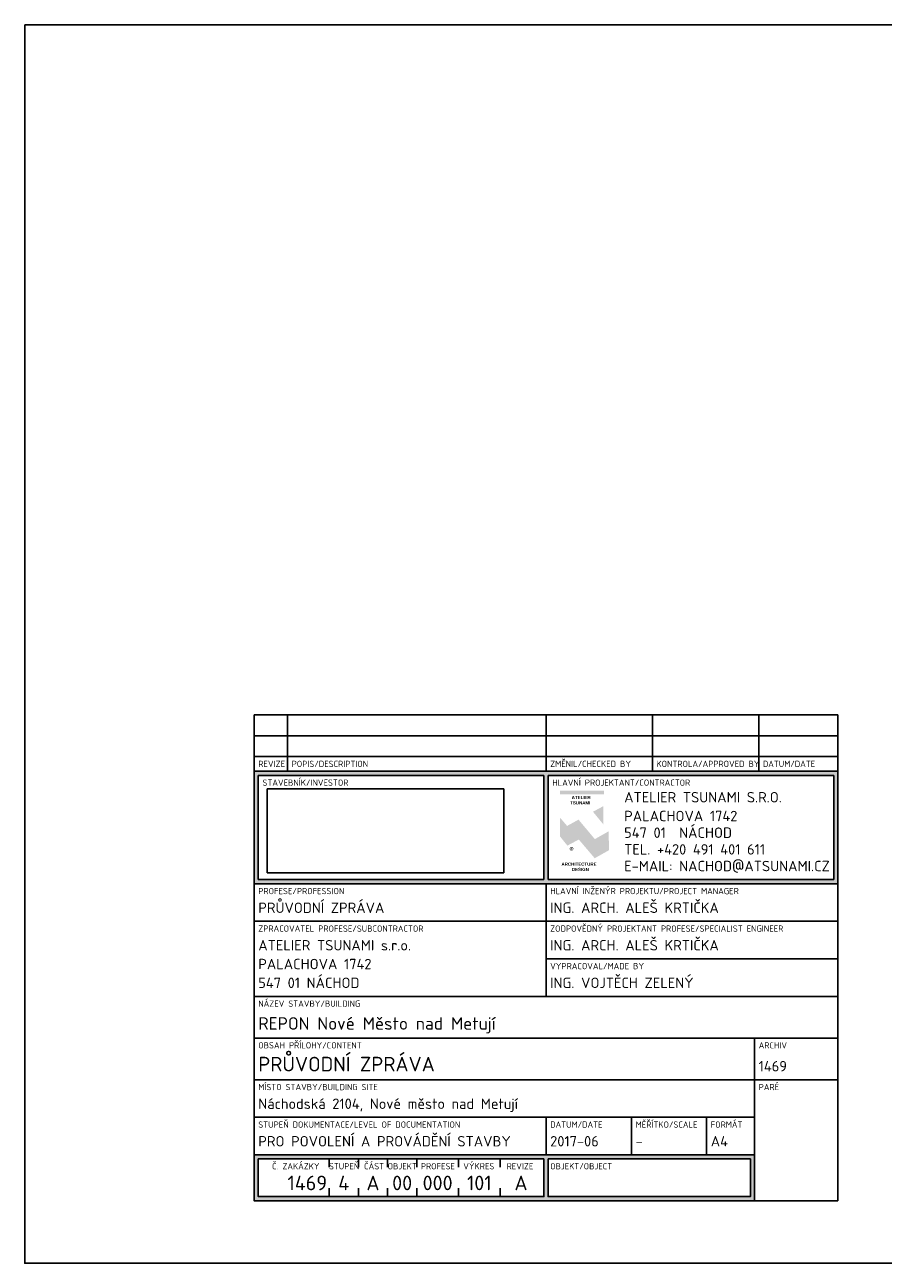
# Model space of a CAD drawing. Header units: metres. Extents: x -617984 to -616281, y -1028747 to -1028450.
# Tile 3 of 6: x -617121 to -616915, y -1028747 to -1028450. Entities that reach past the tile are written whole.
import ezdxf
from ezdxf.enums import TextEntityAlignment as Align

# ---------------------------------------------------------------- set-up
doc = ezdxf.new("R2010")
doc.units = ezdxf.units.M
doc.styles.add('ISOCPEUB_10', font='isocpeur.ttf')
doc.styles.add('ISOCPEUR_10', font='isocpeur.ttf')
doc.styles.get("Standard").update_dxf_attribs({"font": 'isocpeur.ttf'})
picture_1 = doc.add_image_def('image1.png', size_in_pixel=(282, 100))

# ---------------------------------------------------------------- blocks, each defined once
blk = doc.blocks.new('tabulka1')
h = blk.add_hatch(color=256)
h.paths.add_polyline_path([(-140, 76), (-140, 103), (0, 103), (0, 76)])
h.paths.add_polyline_path([(-139, 77), (-139, 102), (-70.5, 102), (-70.5, 77)], flags=16)
h.paths.add_polyline_path([(-69.5, 77), (-69.5, 102), (-1, 102), (-1, 77)], flags=16)
h = blk.add_hatch(color=256)
h.dxf.hatch_style = 1
h.paths.add_polyline_path([(-66.65, 98.32), (-56.1, 98.32), (-56.1, 97.45), (-66.65, 97.45)])
at = {"true_color": 0xaaaaaa}
h = blk.add_hatch(color=253, dxfattribs=at)
h.dxf.hatch_style = 1
edge = h.paths.add_edge_path()
edge.add_spline(control_points=[(-56.26, 94.61), (-56.26, 94.61), (-56.26, 90.24), (-56.26, 90.24), (-56.26, 90.24), (-56.26, 90.24), (-58.73, 93.27), (-58.73, 93.27), (-58.73, 93.27), (-58.73, 93.27), (-56.26, 94.61), (-56.26, 94.61)], knot_values=[0, 0, 0, 0, 0.333333, 0.333333, 0.333333, 0.5, 0.666667, 0.666667, 0.666667, 0.833333, 1, 1, 1, 1], degree=3, periodic=0)
h = blk.add_hatch(color=253, dxfattribs=at)
h.dxf.hatch_style = 1
edge = h.paths.add_edge_path()
edge.add_spline(control_points=[(-64.94, 89.87), (-64.94, 89.87), (-62.21, 91.38), (-62.21, 91.38), (-62.21, 91.38), (-62.21, 91.38), (-58.29, 86.71), (-58.29, 86.71), (-58.29, 86.71), (-58.29, 86.71), (-54.94, 88.6), (-54.94, 88.6), (-54.94, 88.6), (-54.94, 88.6), (-54.93, 84.03), (-54.93, 84.03), (-54.93, 84.03), (-54.93, 84.03), (-58.32, 82.12), (-58.32, 82.12), (-58.32, 82.12), (-58.32, 82.12), (-62.14, 86.61), (-62.14, 86.61), (-62.14, 86.61), (-62.14, 86.61), (-64.87, 85.15), (-64.87, 85.15), (-64.87, 85.15), (-64.87, 85.15), (-66.64, 87.34), (-66.64, 87.34), (-66.64, 87.34), (-66.64, 87.34), (-66.64, 91.85), (-66.64, 91.85), (-66.64, 91.85), (-66.64, 91.85), (-64.94, 89.87), (-64.94, 89.87)], knot_values=[0, 0, 0, 0, 0.1, 0.1, 0.1, 0.15, 0.2, 0.2, 0.2, 0.25, 0.3, 0.3, 0.3, 0.35, 0.4, 0.4, 0.4, 0.45, 0.5, 0.5, 0.5, 0.55, 0.6, 0.6, 0.6, 0.65, 0.7, 0.7, 0.7, 0.75, 0.8, 0.8, 0.8, 0.85, 0.9, 0.9, 0.9, 0.95, 1, 1, 1, 1], degree=3, periodic=0)
h = blk.add_hatch(color=256)
h.paths.add_polyline_path([(-69.5, 10), (-69.5, 1), (-21, 1), (-21, 10)], flags=16)
h.paths.add_polyline_path([(-70.5, 10), (-139, 10), (-139, 1), (-70.5, 1)], flags=16)
h.paths.add_polyline_path([(-140, 11), (-20, 11), (-20, 0), (-140, 0)])
for p, q in [((-140, 103), (-140, 116.5)), ((-140, 116.5), (0, 116.5)), ((-132, 103), (-132, 116.5)), ((-70, 103), (-70, 116.5)), ((-44.5, 103), (-44.5, 116.5)), ((-19, 116.5), (-19, 103)), ((0, 116.5), (0, 103)), ((-140, 111.5), (0, 111.5)), ((-140, 106.5), (0, 106.5)), ((-140, 103), (0, 103)), ((-140, 76), (-140, 103)), ((-139, 102), (-70.5, 102)), ((-139, 77), (-139, 102)), ((-70.5, 77), (-70.5, 102)), ((-69.5, 102), (-1, 102)), ((-69.5, 77), (-69.5, 102)), ((-1, 102), (-1, 77)), ((0, 103), (0, 76)), ((-140, 0), (-140, 76)), ((-140, 76), (0, 76)), ((-139, 77), (-70.5, 77)), ((-70, 76), (-70, 49)), ((-69.5, 77), (-1, 77)), ((0, 76), (0, 0)), ((0, 67), (-140, 67)), ((0, 58), (-70, 58)), ((0, 49), (-140, 49)), ((-140, 39), (0, 39)), ((-20, 29), (-20, 39)), ((-140, 29), (0, 29)), ((-20, 0), (-20, 29)), ((-20, 20), (-140, 20)), ((-70, 20), (-70, 11)), ((-49.5, 11), (-49.5, 20)), ((-31.5, 11), (-31.5, 20)), ((-20, 11), (-140, 11)), ((-122, 10), (-122, 8)), ((-115, 10), (-115, 8)), ((-108, 10), (-108, 8)), ((-101, 10), (-101, 8)), ((-91, 10), (-91, 8)), ((-81, 10), (-81, 8)), ((-20, 0), (-20, 11)), ((-122, 1), (-122, 3)), ((-115, 1), (-115, 3)), ((-108, 1), (-108, 3)), ((-101, 1), (-101, 3)), ((-91, 1), (-91, 3)), ((-81, 1), (-81, 3)), ((-140, 0), (0, 0))]:
    blk.add_line(p, q)
blk.add_lwpolyline([(-140, 11), (-20, 11), (-20, 0), (-140, 0)], close=True)
for points in [[(-70.5, 10), (-139, 10), (-139, 1), (-70.5, 1), (-70.5, 10)], [(-69.5, 10), (-69.5, 1), (-21, 1), (-21, 10), (-69.5, 10)]]:
    blk.add_lwpolyline(points)
at = {"style": 'ISOCPEUR_10'}
for s, height, p in [('REVIZE', 1.5, (-139, 104)), ('POPIS/DESCRIPTION', 1.5, (-131, 104)), ('ZMĚNIL/CHECKED BY', 1.5, (-69, 104)), ('KONTROLA/APPROVED BY', 1.5, (-43.5, 104)), ('DATUM/DATE', 1.5, (-18, 104)), ('STAVEBNÍK/INVESTOR', 1.5, (-138, 99.5)), ('HLAVNÍ PROJEKTANT/CONTRACTOR', 1.5, (-68.5, 99.5)), ('ATELIER TSUNAMI S.R.O.', 2.5, (-51.26, 95.5)), ('PALACHOVA 1742', 2.5, (-51.26, 91)), ('547 01  NÁCHOD', 2.5, (-51.26, 87)), ('TEL. +420 491 401 611', 2.5, (-51.26, 83)), ('E-MAIL: NACHOD@ATSUNAMI.CZ', 2.5, (-51.26, 79)), ('PROFESE/PROFESSION', 1.5, (-139, 73.5)), ('HLAVNÍ INŽENÝR PROJEKTU/PROJECT MANAGER', 1.5, (-69, 73.5)), ('ZPRACOVATEL PROFESE/SUBCONTRACTOR', 1.5, (-139, 64.5)), ('ZODPOVĚDNÝ PROJEKTANT PROFESE/SPECIALIST ENGINEER', 1.5, (-69, 64.5)), ('VYPRACOVAL/MADE BY', 1.5, (-69, 55.5)), ('NÁZEV STAVBY/BUILDING', 1.5, (-139, 46.5)), ('OBSAH PŘÍLOHY/CONTENT', 1.5, (-139, 36.5)), ('ARCHIV', 1.5, (-19, 36.5)), ('MÍSTO STAVBY/BUILDING SITE', 1.5, (-139, 26.5)), ('PARÉ', 1.5, (-19, 26.5)), ('STUPEŇ DOKUMENTACE/LEVEL OF DOCUMENTATION', 1.5, (-139, 17.5)), ('DATUM/DATE', 1.5, (-69, 17.5)), ('MĚŘÍTKO/SCALE', 1.5, (-48.5, 17.5)), ('FORMÁT', 1.5, (-30.5, 17.5)), ('OBJEKT/OBJECT', 1.5, (-69, 7.5))]:
    blk.add_text(s, height=height, dxfattribs=at).set_placement(p)
for s, p in [('Č. ZAKÁZKY', (-130, 7.5)), ('STUPEŇ', (-118.43, 7.5)), ('ČÁST', (-111.23, 7.5)), ('OBJEKT', (-104.48, 7.5)), ('PROFESE', (-95.93, 7.5)), ('VÝKRES', (-86.12, 7.5)), ('REVIZE', (-76.25, 7.5))]:
    blk.add_text(s, height=1.5, dxfattribs=at).set_placement(p, align=Align.CENTER)
for s, width, gutter_width, heights, insert, char_height, attachment_point in [('\\pi2.6834;{\\fSwis721 Ex BT|b1|i0|c238|p34;ATELIER\\P\\pi2.3128;TSUNAMI}', 10.4206, 1.76, [0], (-66.53, 97.07), 0.7633, 1), ('{\\fSwis721 Ex BT|b1|i0|c238|p34;\\H1.1667x;\\C253;\\c11184810;®}', 0.2908, 1, [0.248], (-63.88, 84.4), 0.7415, 5), ('\\pi0.23561;{\\fSwis721 Ex BT|b1|i0|c238|p34;ARCHITECTURE\\P\\pi2.7218;DESIGN}', 10.2766, 1.76, [0], (-66.53, 81.09), 0.7633, 1)]:
    blk.add_mtext_dynamic_manual_height_columns(s, width=width, gutter_width=gutter_width, heights=heights, dxfattribs=dict(insert=insert, char_height=char_height, attachment_point=attachment_point))
for tag, p, height, style in [('PROFESE', (-139, 69), 2.5, 'ISOCPEUR_10'), ('HLAVNÍ_INŽENÝR_PROJEKTU', (-69, 69), 2.5, 'ISOCPEUR_10'), ('ZPRACOVATEL_PROFESE_jméno', (-139, 60), 2.5, 'ISOCPEUR_10'), ('ZODPOVĚDNÝ_PROJEKTANT_PROFESE', (-69, 60), 2.5, 'ISOCPEUR_10'), ('ZPRACOVATEL_PROFESE_ulice', (-139, 55.5), 2.5, 'ISOCPEUR_10'), ('ZPRACOVATEL_PROFESE_město', (-139, 51), 2.5, 'ISOCPEUR_10'), ('VYPRACOVAL', (-69, 51), 2.5, 'ISOCPEUR_10'), ('ARCHIV', (-19, 31), 2.5, 'ISOCPEUR_10'), ('MISTO_STAVBY', (-139, 22), 2.5, 'ISOCPEUR_10'), ('STUPEŇ_DOKUMENTACE', (-139, 13), 2.5, 'ISOCPEUR_10'), ('DATUM', (-69, 13), 2.5, 'ISOCPEUR_10'), ('MĚŘÍTKO', (-48.5, 13), 2.5, 'ISOCPEUR_10'), ('FORMÁT', (-30.5, 13), 2.5, 'ISOCPEUR_10'), ('OBJEKT', (-69, 2.5), 3.5, 'ISOCPEUB_10')]:
    blk.add_attdef(tag, p, '', height=height, dxfattribs=dict(style=style))
at = {"linetype": 'ByBlock', "style": 'ISOCPEUB_10'}
for tag, p in [('NÁZEV_STAVBY', (-139, 41)), ('OBSAH_PŘÍLOHY', (-139, 31))]:
    blk.add_attdef(tag, p, '', height=3.5, dxfattribs=at)
blk.add_attdef('Č_PŘÍLOHY-č_zakázky', text='', height=3.5, dxfattribs=at).set_placement((-122.5, 2.5), align=Align.RIGHT)
for tag, p in [('Č_PŘÍLOHY-stupeň_dokumentace', (-118.5, 2.5)), ('Č_PŘÍLOHY-část_dokumentace', (-111.5, 2.5)), ('Č_PŘÍLOHY-objekt', (-104.5, 2.5)), ('Č_PŘÍLOHY-profese', (-96, 2.5)), ('Č_PŘÍLOHY-výkres', (-86, 2.5)), ('Č_PŘÍLOHY-revize', (-76, 2.5))]:
    blk.add_attdef(tag, text='', height=3.5, dxfattribs=at).set_placement(p, align=Align.CENTER)
at = {"style": 'ISOCPEUR_10'}
blk.add_attdef('OBJEKT_UPŘESNĚNÍ', text='', height=2.5, dxfattribs=at).set_placement((-22, 2.5), align=Align.RIGHT)
at = {"color": 255}
image = blk.add_image(picture_1, insert=(-136.87, 78.64), size_in_units=(56.79, 20.14), dxfattribs=at)
image.dxf.flags = 15

msp = doc.modelspace()

# ---------------------------------------------------------------- linework, layer by layer
msp.add_lwpolyline([(-617121.3, -1028450.17), (-616911.3, -1028450.17), (-616911.3, -1028747.17), (-617121.3, -1028747.17)], close=True)

# ---------------------------------------------------------------- block references
ref = msp.add_blockref('tabulka1', (-616926.3, -1028732.17))
ref.add_attrib('Č_PŘÍLOHY-revize', 'A', dxfattribs={"linetype": 'ByBlock', "height": 3.5, "style": 'ISOCPEUB_10'}).set_placement((-617002.3, -1028729.67), align=Align.CENTER)
ref.add_attrib('Č_PŘÍLOHY-výkres', '101', dxfattribs={"linetype": 'ByBlock', "height": 3.5, "style": 'ISOCPEUB_10'}).set_placement((-617012.3, -1028729.67), align=Align.CENTER)
ref.add_attrib('Č_PŘÍLOHY-profese', '000', dxfattribs={"linetype": 'ByBlock', "height": 3.5, "style": 'ISOCPEUB_10'}).set_placement((-617022.3, -1028729.67), align=Align.CENTER)
ref.add_attrib('Č_PŘÍLOHY-objekt', '00', dxfattribs={"linetype": 'ByBlock', "height": 3.5, "style": 'ISOCPEUB_10'}).set_placement((-617030.8, -1028729.67), align=Align.CENTER)
ref.add_attrib('Č_PŘÍLOHY-část_dokumentace', 'A', dxfattribs={"linetype": 'ByBlock', "height": 3.5, "style": 'ISOCPEUB_10'}).set_placement((-617037.8, -1028729.67), align=Align.CENTER)
ref.add_attrib('Č_PŘÍLOHY-stupeň_dokumentace', '4', dxfattribs={"linetype": 'ByBlock', "height": 3.5, "style": 'ISOCPEUB_10'}).set_placement((-617044.8, -1028729.67), align=Align.CENTER)
ref.add_attrib('Č_PŘÍLOHY-č_zakázky', '1469', dxfattribs={"linetype": 'ByBlock', "height": 3.5, "style": 'ISOCPEUB_10'}).set_placement((-617048.8, -1028729.67), align=Align.RIGHT)
ref.add_attrib('FORMÁT', 'A4', (-616956.8, -1028719.17), dxfattribs={"height": 2.5, "style": 'ISOCPEUR_10'})
ref.add_attrib('MĚŘÍTKO', '-', (-616974.8, -1028719.17), dxfattribs={"height": 2.5, "style": 'ISOCPEUR_10'})
ref.add_attrib('DATUM', '2017-06', (-616995.3, -1028719.17), dxfattribs={"height": 2.5, "style": 'ISOCPEUR_10'})
ref.add_attrib('ARCHIV', '1469', (-616945.3, -1028701.17), dxfattribs={"color": 7, "height": 2.5, "style": 'ISOCPEUR_10'})
ref.add_attrib('VYPRACOVAL', 'ING. VOJTĚCH ZELENÝ', (-616995.3, -1028681.17), dxfattribs={"height": 2.5, "style": 'ISOCPEUR_10'})
ref.add_attrib('ZODPOVĚDNÝ_PROJEKTANT_PROFESE', 'ING. ARCH. ALEŠ KRTIČKA', (-616995.3, -1028672.17), dxfattribs={"height": 2.5, "style": 'ISOCPEUR_10'})
ref.add_attrib('HLAVNÍ_INŽENÝR_PROJEKTU', 'ING. ARCH. ALEŠ KRTIČKA', (-616995.3, -1028663.17), dxfattribs={"height": 2.5, "style": 'ISOCPEUR_10'})
ref.add_attrib('STUPEŇ_DOKUMENTACE', 'PRO POVOLENÍ A PROVÁDĚNÍ STAVBY', (-617065.3, -1028719.17), dxfattribs={"height": 2.5, "style": 'ISOCPEUR_10'})
ref.add_attrib('MISTO_STAVBY', 'Náchodská 2104, Nové město nad Metují', (-617065.3, -1028710.17), dxfattribs={"height": 2.5, "style": 'ISOCPEUR_10'})
ref.add_attrib('OBSAH_PŘÍLOHY', 'PRŮVODNÍ ZPRÁVA', (-617065.3, -1028701.17), dxfattribs={"linetype": 'ByBlock', "height": 3.5, "style": 'ISOCPEUB_10'})
ref.add_attrib('NÁZEV_STAVBY', 'REPON Nové Město nad Metují', (-617065.3, -1028691.17), dxfattribs={"linetype": 'ByBlock', "height": 3, "style": 'ISOCPEUB_10'})
ref.add_attrib('ZPRACOVATEL_PROFESE_město', '547 01 NÁCHOD', (-617065.3, -1028681.17), dxfattribs={"height": 2.5, "style": 'ISOCPEUR_10'})
ref.add_attrib('ZPRACOVATEL_PROFESE_ulice', 'PALACHOVA 1742', (-617065.3, -1028676.67), dxfattribs={"height": 2.5, "style": 'ISOCPEUR_10'})
ref.add_attrib('ZPRACOVATEL_PROFESE_jméno', 'ATELIER TSUNAMI s.r.o.', (-617065.3, -1028672.17), dxfattribs={"height": 2.5, "style": 'ISOCPEUR_10'})
ref.add_attrib('PROFESE', 'PRŮVODNÍ ZPRÁVA', (-617065.3, -1028663.17), dxfattribs={"height": 2.5, "style": 'ISOCPEUR_10'})

doc.saveas('drawing.dxf')
